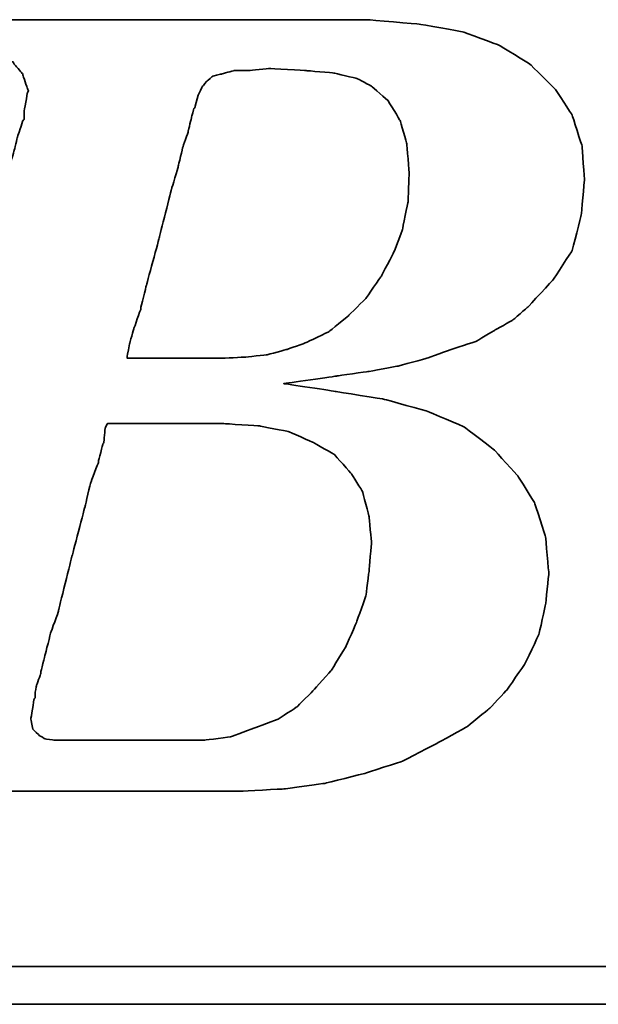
# Model space of a CAD drawing. Extents: x 63 to 637, y 154 to 490.
# Tile 30 of 47: x 501.68 to 507.03, y 321.76 to 330.86. Entities that reach past the tile are written whole.
import ezdxf

# ---------------------------------------------------------------- set-up
doc = ezdxf.new("R2010")
doc.units = 0
doc.header["$MEASUREMENT"] = 0
doc.layers.add('DIM', color=4, linetype='CONTINUOUS')
doc.layers.add('layer 1', color=7, linetype='CONTINUOUS')

# ---------------------------------------------------------------- blocks, each defined once
blk = doc.blocks.new('TBI MOTION logo(完整正式版)')
at = {"layer": 'layer 1', "color": 22, "lineweight": 35}
for points, knots in [([(-64.65375, -6.86375), (-64.65375, -6.86375), (-64.84375, -7.29625), (-64.84375, -7.29625), (-64.84375, -7.29625), (-64.84375, -7.29625), (-64.86875, -7.34375), (-64.86875, -7.34375), (-64.86875, -7.34375), (-64.86875, -7.34375), (-64.86875, -7.36875), (-64.86875, -7.36875), (-64.86875, -7.36875), (-64.86875, -7.36875), (-65.15375, -7.65375), (-65.15375, -7.65375), (-65.15375, -7.65375), (-65.15375, -7.65375), (-65.17875, -7.65375), (-65.17875, -7.65375), (-65.17875, -7.65375), (-65.17875, -7.65375), (-65.20375, -7.67875), (-65.20375, -7.67875), (-65.20375, -7.67875), (-65.20375, -7.67875), (-65.58875, -7.87125), (-65.58875, -7.87125), (-65.58875, -7.87125), (-65.58875, -7.87125), (-65.63375, -7.87125), (-65.63375, -7.87125), (-65.63375, -7.87125), (-65.63375, -7.87125), (-65.65875, -7.89375), (-65.65875, -7.89375), (-65.65875, -7.89375), (-65.65875, -7.89375), (-66.09375, -7.94375), (-66.09375, -7.94375), (-66.09375, -7.94375), (-66.09375, -7.94375), (-66.11375, -7.94375), (-66.11375, -7.94375), (-66.11375, -7.94375), (-66.11375, -7.94375), (-66.16375, -7.94375), (-66.16375, -7.94375), (-66.16375, -7.94375), (-66.16375, -7.94375), (-66.30875, -7.94375), (-66.30875, -7.94375), (-66.30875, -7.94375), (-66.30875, -7.94375), (-66.69375, -7.94375), (-66.69375, -7.94375), (-66.69375, -7.94375), (-66.69375, -7.94375), (-67.07375, -7.94375), (-67.07375, -7.94375), (-67.07375, -7.94375), (-67.07375, -7.94375), (-67.12375, -7.94375), (-67.12375, -7.94375), (-67.12375, -7.94375), (-67.12375, -7.94375), (-67.12375, -7.96625), (-67.12375, -7.96625), (-67.12375, -7.96625), (-67.12375, -7.96625), (-67.14875, -7.99125), (-67.14875, -7.99125), (-67.14875, -7.99125), (-67.14875, -7.99125), (-67.24375, -8.34875), (-67.24375, -8.34875), (-67.24375, -8.34875), (-67.24375, -8.34875), (-67.31375, -8.68625), (-67.31375, -8.68625), (-67.31375, -8.68625), (-67.31375, -8.68625), (-67.26875, -8.68625), (-67.26875, -8.68625), (-67.26875, -8.68625), (-67.26875, -8.68625), (-67.07375, -8.68625), (-67.07375, -8.68625), (-67.07375, -8.68625), (-67.07375, -8.68625), (-66.54875, -8.68625), (-66.54875, -8.68625), (-66.54875, -8.68625), (-66.54875, -8.68625), (-65.82625, -8.68625), (-65.82625, -8.68625), (-65.82625, -8.68625), (-65.82625, -8.68625), (-65.01375, -8.68625), (-65.01375, -8.68625), (-65.01375, -8.68625), (-65.01375, -8.68625), (-64.05375, -8.68625), (-64.05375, -8.68625), (-64.05375, -8.68625), (-64.05375, -8.68625), (-62.08375, -8.68625), (-62.08375, -8.68625), (-62.08375, -8.68625), (-62.08375, -8.68625), (-60.06875, -8.68625), (-60.06875, -8.68625), (-60.06875, -8.68625), (-60.06875, -8.68625), (-59.10875, -8.68625), (-59.10875, -8.68625), (-59.10875, -8.68625), (-59.10875, -8.68625), (-58.29375, -8.68625), (-58.29375, -8.68625), (-58.29375, -8.68625), (-58.29375, -8.68625), (-57.57375, -8.68625), (-57.57375, -8.68625), (-57.57375, -8.68625), (-57.57375, -8.68625), (-57.04875, -8.68625), (-57.04875, -8.68625), (-57.04875, -8.68625), (-57.04875, -8.68625), (-56.85375, -8.68625), (-56.85375, -8.68625), (-56.85375, -8.68625), (-56.85375, -8.68625), (-56.70875, -8.68625), (-56.70875, -8.68625), (-56.70875, -8.68625), (-56.70875, -8.68625), (-56.61375, -8.68625), (-56.61375, -8.68625), (-56.61375, -8.68625), (-56.61375, -8.68625), (-56.56875, -8.68625), (-56.56875, -8.68625), (-56.56875, -8.68625), (-56.56875, -8.68625), (-55.65375, -8.63875), (-55.65375, -8.63875), (-55.65375, -8.63875), (-55.65375, -8.63875), (-54.76875, -8.51875), (-54.76875, -8.51875), (-54.76875, -8.51875), (-54.76875, -8.51875), (-53.90375, -8.30375), (-53.90375, -8.30375), (-53.90375, -8.30375), (-53.90375, -8.30375), (-53.08875, -8.03875), (-53.08875, -8.03875), (-53.08875, -8.03875), (-53.08875, -8.03875), (-52.34375, -7.65375), (-52.34375, -7.65375), (-52.34375, -7.65375), (-52.34375, -7.65375), (-51.69875, -7.29625), (-51.69875, -7.29625), (-51.69875, -7.29625), (-51.69875, -7.29625), (-51.21875, -6.91125), (-51.21875, -6.91125), (-51.21875, -6.91125), (-51.21875, -6.91125), (-50.83375, -6.50375), (-50.83375, -6.50375), (-50.83375, -6.50375), (-50.83375, -6.50375), (-50.44875, -5.94875), (-50.44875, -5.94875), (-50.44875, -5.94875), (-50.44875, -5.94875), (-50.13875, -5.30375), (-50.13875, -5.30375), (-50.13875, -5.30375), (-50.13875, -5.30375), (-49.99375, -4.65375), (-49.99375, -4.65375), (-49.99375, -4.65375), (-49.99375, -4.65375), (-49.92375, -3.98375), (-49.92375, -3.98375), (-49.92375, -3.98375), (-49.92375, -3.98375), (-49.99375, -3.19374), (-49.99375, -3.19374), (-49.99375, -3.19374), (-49.99375, -3.19374), (-50.23374, -2.44874), (-50.23374, -2.44874), (-50.23374, -2.44874), (-50.23374, -2.44874), (-50.59375, -1.87374), (-50.59375, -1.87374), (-50.59375, -1.87374), (-50.59375, -1.87374), (-51.09875, -1.31874), (-51.09875, -1.31874), (-51.09875, -1.31874), (-51.09875, -1.31874), (-51.74375, -0.81875), (-51.74375, -0.81875), (-51.74375, -0.81875), (-51.74375, -0.81875), (-52.53875, -0.48125), (-52.53875, -0.48125), (-52.53875, -0.48125), (-52.53875, -0.48125), (-53.47375, -0.21875), (-53.47375, -0.21875), (-53.47375, -0.21875), (-53.47375, -0.21875), (-54.52875, -0.04874), (-54.52875, -0.04874), (-54.52875, -0.04874), (-54.52875, -0.04874), (-55.65375, 0.12125), (-55.65375, 0.12125), (-55.65375, 0.12125), (-55.65375, 0.12125), (-54.50375, 0.28624), (-54.50375, 0.28624), (-54.50375, 0.28624), (-54.50375, 0.28624), (-53.83375, 0.38124), (-53.83375, 0.38124), (-53.83375, 0.38124), (-53.83375, 0.38124), (-53.18375, 0.50125), (-53.18375, 0.50125), (-53.18375, 0.50125), (-53.18375, 0.50125), (-52.55875, 0.66874), (-52.55875, 0.66874), (-52.55875, 0.66874), (-52.55875, 0.66874), (-52.03375, 0.86124), (-52.03375, 0.86124), (-52.03375, 0.86124), (-52.03375, 0.86124), (-51.50374, 1.03124), (-51.50374, 1.03124), (-51.50374, 1.03124), (-51.50374, 1.03124), (-51.09875, 1.27125), (-51.09875, 1.27125), (-51.09875, 1.27125), (-51.09875, 1.27125), (-50.71375, 1.48624), (-50.71375, 1.48624), (-50.71375, 1.48624), (-50.71375, 1.48624), (-50.37625, 1.77625), (-50.37625, 1.77625), (-50.37625, 1.77625), (-50.37625, 1.77625), (-49.82375, 2.37625), (-49.82375, 2.37625), (-49.82375, 2.37625), (-49.82375, 2.37625), (-49.41875, 2.99625), (-49.41875, 2.99625), (-49.41875, 2.99625), (-49.41875, 2.99625), (-49.22375, 3.76625), (-49.22375, 3.76625), (-49.22375, 3.76625), (-49.22375, 3.76625), (-49.15375, 4.50874), (-49.15375, 4.50874), (-49.15375, 4.50874), (-49.15375, 4.50874), (-49.20375, 5.25125), (-49.20375, 5.25125), (-49.20375, 5.25125), (-49.20375, 5.25125), (-49.41875, 5.92625), (-49.41875, 5.92625), (-49.41875, 5.92625), (-49.41875, 5.92625), (-49.77875, 6.47625), (-49.77875, 6.47625), (-49.77875, 6.47625), (-49.77875, 6.47625), (-50.33125, 7.02624), (-50.33125, 7.02624), (-50.33125, 7.02624), (-50.33125, 7.02624), (-51.00125, 7.43625), (-51.00125, 7.43625), (-51.00125, 7.43625), (-51.00125, 7.43625), (-51.79375, 7.72625), (-51.79375, 7.72625), (-51.79375, 7.72625), (-51.79375, 7.72625), (-52.72875, 7.89124), (-52.72875, 7.89124), (-52.72875, 7.89124), (-52.72875, 7.89124), (-53.83375, 7.98625), (-53.83375, 7.98625), (-53.83375, 7.98625), (-53.83375, 7.98625), (-53.92875, 7.98625), (-53.92875, 7.98625), (-53.92875, 7.98625), (-53.92875, 7.98625), (-54.26375, 7.98625), (-54.26375, 7.98625), (-54.26375, 7.98625), (-54.26375, 7.98625), (-54.74375, 7.98625), (-54.74375, 7.98625), (-54.74375, 7.98625), (-54.74375, 7.98625), (-55.36875, 7.98625), (-55.36875, 7.98625), (-55.36875, 7.98625), (-55.36875, 7.98625), (-56.13375, 7.98625), (-56.13375, 7.98625), (-56.13375, 7.98625), (-56.13375, 7.98625), (-56.94875, 7.98625), (-56.94875, 7.98625), (-56.94875, 7.98625), (-56.94875, 7.98625), (-58.77625, 7.98625), (-58.77625, 7.98625), (-58.77625, 7.98625), (-58.77625, 7.98625), (-60.59875, 7.98625), (-60.59875, 7.98625), (-60.59875, 7.98625), (-60.59875, 7.98625), (-61.41375, 7.98625), (-61.41375, 7.98625), (-61.41375, 7.98625), (-61.41375, 7.98625), (-62.17875, 7.98625), (-62.17875, 7.98625), (-62.17875, 7.98625), (-62.17875, 7.98625), (-62.80375, 7.98625), (-62.80375, 7.98625), (-62.80375, 7.98625), (-62.80375, 7.98625), (-63.30625, 7.98625), (-63.30625, 7.98625), (-63.30625, 7.98625), (-63.30625, 7.98625), (-63.57375, 7.98625), (-63.57375, 7.98625), (-63.57375, 7.98625), (-63.57375, 7.98625), (-63.57375, 7.96375), (-63.57375, 7.96375), (-63.57375, 7.96375), (-63.57375, 7.96375), (-63.59875, 7.94125), (-63.59875, 7.94125), (-63.59875, 7.94125), (-63.59875, 7.94125), (-63.69375, 7.55625), (-63.69375, 7.55625), (-63.69375, 7.55625), (-63.69375, 7.55625), (-63.76375, 7.24624), (-63.76375, 7.24624), (-63.76375, 7.24624), (-63.76375, 7.24624), (-63.23875, 7.24624), (-63.23875, 7.24624), (-63.23875, 7.24624), (-63.23875, 7.24624), (-62.75875, 7.24624), (-62.75875, 7.24624), (-62.75875, 7.24624), (-62.75875, 7.24624), (-62.61125, 7.24624), (-62.61125, 7.24624), (-62.61125, 7.24624), (-62.61125, 7.24624), (-62.56625, 7.24624), (-62.56625, 7.24624), (-62.56625, 7.24624), (-62.56625, 7.24624), (-62.22875, 7.24624), (-62.22875, 7.24624), (-62.22875, 7.24624), (-62.22875, 7.24624), (-62.20375, 7.24624), (-62.20375, 7.24624), (-62.20375, 7.24624), (-62.20375, 7.24624), (-62.17875, 7.21875), (-62.17875, 7.21875), (-62.17875, 7.21875), (-62.17875, 7.21875), (-61.96375, 7.17125), (-61.96375, 7.17125), (-61.96375, 7.17125), (-61.96375, 7.17125), (-61.72375, 7.12624), (-61.72375, 7.12624), (-61.72375, 7.12624), (-61.72375, 7.12624), (-61.70375, 7.12624), (-61.70375, 7.12624), (-61.70375, 7.12624), (-61.70375, 7.12624), (-61.55875, 7.07624), (-61.55875, 7.07624), (-61.55875, 7.07624), (-61.55875, 7.07624), (-61.50875, 7.07624), (-61.50875, 7.07624), (-61.50875, 7.07624), (-61.50875, 7.07624), (-61.48375, 7.02624), (-61.48375, 7.02624), (-61.48375, 7.02624), (-61.48375, 7.02624), (-61.31875, 6.83375), (-61.31875, 6.83375), (-61.31875, 6.83375), (-61.31875, 6.83375), (-61.29375, 6.81125), (-61.29375, 6.81125), (-61.29375, 6.81125), (-61.29375, 6.81125), (-61.29375, 6.78625), (-61.29375, 6.78625), (-61.29375, 6.78625), (-61.29375, 6.78625), (-61.19875, 6.50124), (-61.19875, 6.50124), (-61.19875, 6.50124), (-61.19875, 6.50124), (-61.17375, 6.45124), (-61.17375, 6.45124), (-61.17375, 6.45124), (-61.17375, 6.45124), (-61.19875, 6.40625), (-61.19875, 6.40625), (-61.19875, 6.40625), (-61.19875, 6.40625), (-61.26875, 5.99624), (-61.26875, 5.99624), (-61.26875, 5.99624), (-61.26875, 5.99624), (-61.26875, 5.85125), (-61.26875, 5.85125), (-61.26875, 5.85125), (-61.26875, 5.85125), (-61.26875, 5.82625), (-61.26875, 5.82625), (-61.26875, 5.82625), (-61.26875, 5.82625), (-61.29375, 5.80625), (-61.29375, 5.80625), (-61.29375, 5.80625), (-61.29375, 5.80625), (-61.34125, 5.66125), (-61.34125, 5.66125), (-61.34125, 5.66125), (-61.34125, 5.66125), (-61.41375, 5.44625), (-61.41375, 5.44625), (-61.41375, 5.44625), (-61.41375, 5.44625), (-61.48375, 5.15625), (-61.48375, 5.15625), (-61.48375, 5.15625), (-61.48375, 5.15625), (-61.58375, 4.82124), (-61.58375, 4.82124), (-61.58375, 4.82124), (-61.58375, 4.82124), (-61.79875, 4.00375), (-61.79875, 4.00375), (-61.79875, 4.00375), (-61.79875, 4.00375), (-62.05875, 2.99625), (-62.05875, 2.99625), (-62.05875, 2.99625), (-62.05875, 2.99625), (-62.34875, 1.91625), (-62.34875, 1.91625), (-62.34875, 1.91625), (-62.34875, 1.91625), (-62.97375, -0.41124), (-62.97375, -0.41124), (-62.97375, -0.41124), (-62.97375, -0.41124), (-63.59875, -2.75875), (-63.59875, -2.75875), (-63.59875, -2.75875), (-63.59875, -2.75875), (-63.88375, -3.86374), (-63.88375, -3.86374), (-63.88375, -3.86374), (-63.88375, -3.86374), (-64.14875, -4.82374), (-64.14875, -4.82374), (-64.14875, -4.82374), (-64.14875, -4.82374), (-64.36375, -5.64125), (-64.36375, -5.64125), (-64.36375, -5.64125), (-64.36375, -5.64125), (-64.43625, -5.97625), (-64.43625, -5.97625), (-64.43625, -5.97625), (-64.43625, -5.97625), (-64.50875, -6.28625), (-64.50875, -6.28625), (-64.50875, -6.28625), (-64.50875, -6.28625), (-64.50875, -6.30875), (-64.50875, -6.30875), (-64.50875, -6.30875), (-64.50875, -6.30875), (-64.57875, -6.50375), (-64.57875, -6.50375), (-64.57875, -6.50375), (-64.57875, -6.50375), (-64.62875, -6.69625), (-64.62875, -6.69625), (-64.62875, -6.69625), (-64.62875, -6.69625), (-64.62875, -6.76875), (-64.62875, -6.76875), (-64.62875, -6.76875), (-64.62875, -6.76875), (-64.62875, -6.81375), (-64.62875, -6.81375), (-64.62875, -6.81375), (-64.62875, -6.81375), (-64.62875, -6.83875), (-64.62875, -6.83875), (-64.62875, -6.83875), (-64.62875, -6.83875), (-64.65375, -6.86375), (-64.65375, -6.86375)], [0, 0, 0, 0, 0.00719424, 0.00719424, 0.00719424, 0.00719425, 0.01438849, 0.01438849, 0.01438849, 0.0143885, 0.02158273, 0.02158273, 0.02158273, 0.02158274, 0.02877698, 0.02877698, 0.02877698, 0.02877699, 0.03597122, 0.03597122, 0.03597122, 0.03597123, 0.04316547, 0.04316547, 0.04316547, 0.04316548, 0.05035971, 0.05035971, 0.05035971, 0.05035972, 0.05755396, 0.05755396, 0.05755396, 0.05755397, 0.0647482, 0.0647482, 0.0647482, 0.06474821, 0.07194245, 0.07194245, 0.07194245, 0.07194246, 0.07913669, 0.07913669, 0.07913669, 0.0791367, 0.08633094, 0.08633094, 0.08633094, 0.08633095, 0.09352518, 0.09352518, 0.09352518, 0.09352519, 0.10071942, 0.10071942, 0.10071942, 0.10071943, 0.10791367, 0.10791367, 0.10791367, 0.10791368, 0.11510791, 0.11510791, 0.11510791, 0.11510792, 0.12230216, 0.12230216, 0.12230216, 0.12230217, 0.1294964, 0.1294964, 0.1294964, 0.12949641, 0.13669065, 0.13669065, 0.13669065, 0.13669066, 0.14388489, 0.14388489, 0.14388489, 0.1438849, 0.15107914, 0.15107914, 0.15107914, 0.15107915, 0.15827338, 0.15827338, 0.15827338, 0.15827339, 0.16546763, 0.16546763, 0.16546763, 0.16546764, 0.17266187, 0.17266187, 0.17266187, 0.17266188, 0.17985612, 0.17985612, 0.17985612, 0.17985613, 0.18705036, 0.18705036, 0.18705036, 0.18705037, 0.1942446, 0.1942446, 0.1942446, 0.19424461, 0.20143885, 0.20143885, 0.20143885, 0.20143886, 0.20863309, 0.20863309, 0.20863309, 0.2086331, 0.21582734, 0.21582734, 0.21582734, 0.21582735, 0.22302158, 0.22302158, 0.22302158, 0.22302159, 0.23021583, 0.23021583, 0.23021583, 0.23021584, 0.23741007, 0.23741007, 0.23741007, 0.23741008, 0.24460432, 0.24460432, 0.24460432, 0.24460433, 0.25179856, 0.25179856, 0.25179856, 0.25179857, 0.25899281, 0.25899281, 0.25899281, 0.25899282, 0.26618705, 0.26618705, 0.26618705, 0.26618706, 0.27338129, 0.27338129, 0.27338129, 0.2733813, 0.28057554, 0.28057554, 0.28057554, 0.28057555, 0.28776978, 0.28776978, 0.28776978, 0.28776979, 0.29496403, 0.29496403, 0.29496403, 0.29496404, 0.30215827, 0.30215827, 0.30215827, 0.30215828, 0.30935252, 0.30935252, 0.30935252, 0.30935253, 0.31654676, 0.31654676, 0.31654676, 0.31654677, 0.32374101, 0.32374101, 0.32374101, 0.32374102, 0.33093525, 0.33093525, 0.33093525, 0.33093526, 0.3381295, 0.3381295, 0.3381295, 0.33812951, 0.34532374, 0.34532374, 0.34532374, 0.34532375, 0.35251799, 0.35251799, 0.35251799, 0.352518, 0.35971223, 0.35971223, 0.35971223, 0.35971224, 0.36690647, 0.36690647, 0.36690647, 0.36690648, 0.37410072, 0.37410072, 0.37410072, 0.37410073, 0.38129496, 0.38129496, 0.38129496, 0.38129497, 0.38848921, 0.38848921, 0.38848921, 0.38848922, 0.39568345, 0.39568345, 0.39568345, 0.39568346, 0.4028777, 0.4028777, 0.4028777, 0.40287771, 0.41007194, 0.41007194, 0.41007194, 0.41007195, 0.41726619, 0.41726619, 0.41726619, 0.4172662, 0.42446043, 0.42446043, 0.42446043, 0.42446044, 0.43165468, 0.43165468, 0.43165468, 0.43165469, 0.43884892, 0.43884892, 0.43884892, 0.43884893, 0.44604317, 0.44604317, 0.44604317, 0.44604318, 0.45323741, 0.45323741, 0.45323741, 0.45323742, 0.46043165, 0.46043165, 0.46043165, 0.46043166, 0.4676259, 0.4676259, 0.4676259, 0.46762591, 0.47482014, 0.47482014, 0.47482014, 0.47482015, 0.48201439, 0.48201439, 0.48201439, 0.4820144, 0.48920863, 0.48920863, 0.48920863, 0.48920864, 0.49640288, 0.49640288, 0.49640288, 0.49640289, 0.50359712, 0.50359712, 0.50359712, 0.50359713, 0.51079137, 0.51079137, 0.51079137, 0.51079138, 0.51798561, 0.51798561, 0.51798561, 0.51798562, 0.52517986, 0.52517986, 0.52517986, 0.52517987, 0.5323741, 0.5323741, 0.5323741, 0.53237411, 0.53956835, 0.53956835, 0.53956835, 0.53956836, 0.54676259, 0.54676259, 0.54676259, 0.5467626, 0.55395683, 0.55395683, 0.55395683, 0.55395684, 0.56115108, 0.56115108, 0.56115108, 0.56115109, 0.56834532, 0.56834532, 0.56834532, 0.56834533, 0.57553957, 0.57553957, 0.57553957, 0.57553958, 0.58273381, 0.58273381, 0.58273381, 0.58273382, 0.58992806, 0.58992806, 0.58992806, 0.58992807, 0.5971223, 0.5971223, 0.5971223, 0.59712231, 0.60431655, 0.60431655, 0.60431655, 0.60431656, 0.61151079, 0.61151079, 0.61151079, 0.6115108, 0.61870504, 0.61870504, 0.61870504, 0.61870505, 0.62589928, 0.62589928, 0.62589928, 0.62589929, 0.63309353, 0.63309353, 0.63309353, 0.63309354, 0.64028777, 0.64028777, 0.64028777, 0.64028778, 0.64748201, 0.64748201, 0.64748201, 0.64748202, 0.65467626, 0.65467626, 0.65467626, 0.65467627, 0.6618705, 0.6618705, 0.6618705, 0.66187051, 0.66906475, 0.66906475, 0.66906475, 0.66906476, 0.67625899, 0.67625899, 0.67625899, 0.676259, 0.68345324, 0.68345324, 0.68345324, 0.68345325, 0.69064748, 0.69064748, 0.69064748, 0.69064749, 0.69784173, 0.69784173, 0.69784173, 0.69784174, 0.70503597, 0.70503597, 0.70503597, 0.70503598, 0.71223022, 0.71223022, 0.71223022, 0.71223023, 0.71942446, 0.71942446, 0.71942446, 0.71942447, 0.72661871, 0.72661871, 0.72661871, 0.72661872, 0.73381295, 0.73381295, 0.73381295, 0.73381296, 0.74100719, 0.74100719, 0.74100719, 0.7410072, 0.74820144, 0.74820144, 0.74820144, 0.74820145, 0.75539568, 0.75539568, 0.75539568, 0.75539569, 0.76258993, 0.76258993, 0.76258993, 0.76258994, 0.76978417, 0.76978417, 0.76978417, 0.76978418, 0.77697842, 0.77697842, 0.77697842, 0.77697843, 0.78417266, 0.78417266, 0.78417266, 0.78417267, 0.79136691, 0.79136691, 0.79136691, 0.79136692, 0.79856115, 0.79856115, 0.79856115, 0.79856116, 0.8057554, 0.8057554, 0.8057554, 0.80575541, 0.81294964, 0.81294964, 0.81294964, 0.81294965, 0.82014388, 0.82014388, 0.82014388, 0.82014389, 0.82733813, 0.82733813, 0.82733813, 0.82733814, 0.83453237, 0.83453237, 0.83453237, 0.83453238, 0.84172662, 0.84172662, 0.84172662, 0.84172663, 0.84892086, 0.84892086, 0.84892086, 0.84892087, 0.85611511, 0.85611511, 0.85611511, 0.85611512, 0.86330935, 0.86330935, 0.86330935, 0.86330936, 0.8705036, 0.8705036, 0.8705036, 0.87050361, 0.87769784, 0.87769784, 0.87769784, 0.87769785, 0.88489209, 0.88489209, 0.88489209, 0.8848921, 0.89208633, 0.89208633, 0.89208633, 0.89208634, 0.89928058, 0.89928058, 0.89928058, 0.89928059, 0.90647482, 0.90647482, 0.90647482, 0.90647483, 0.91366906, 0.91366906, 0.91366906, 0.91366907, 0.92086331, 0.92086331, 0.92086331, 0.92086332, 0.92805755, 0.92805755, 0.92805755, 0.92805756, 0.9352518, 0.9352518, 0.9352518, 0.93525181, 0.94244604, 0.94244604, 0.94244604, 0.94244605, 0.94964029, 0.94964029, 0.94964029, 0.9496403, 0.95683453, 0.95683453, 0.95683453, 0.95683454, 0.96402878, 0.96402878, 0.96402878, 0.96402879, 0.97122302, 0.97122302, 0.97122302, 0.97122303, 0.97841727, 0.97841727, 0.97841727, 0.97841728, 0.98561151, 0.98561151, 0.98561151, 0.98561152, 0.99280576, 0.99280576, 0.99280576, 0.99280577, 1, 1, 1, 1]), ([(-57.50375, 6.35625), (-57.50375, 6.35625), (-57.57375, 6.11625), (-57.57375, 6.11625), (-57.57375, 6.11625), (-57.57375, 6.11625), (-57.57375, 6.09125), (-57.57375, 6.09125), (-57.57375, 6.09125), (-57.57375, 6.09125), (-57.59875, 6.06625), (-57.59875, 6.06625), (-57.59875, 6.06625), (-57.59875, 6.06625), (-57.64875, 5.87625), (-57.64875, 5.87625), (-57.64875, 5.87625), (-57.64875, 5.87625), (-57.71875, 5.58875), (-57.71875, 5.58875), (-57.71875, 5.58875), (-57.71875, 5.58875), (-57.71875, 5.56625), (-57.71875, 5.56625), (-57.71875, 5.56625), (-57.71875, 5.56625), (-57.83875, 5.23125), (-57.83875, 5.23125), (-57.83875, 5.23125), (-57.83875, 5.23125), (-57.93625, 4.82124), (-57.93625, 4.82124), (-57.93625, 4.82124), (-57.93625, 4.82124), (-57.93625, 4.79624), (-57.93625, 4.79624), (-57.93625, 4.79624), (-57.93625, 4.79624), (-58.07875, 4.34125), (-58.07875, 4.34125), (-58.07875, 4.34125), (-58.07875, 4.34125), (-58.34375, 3.28625), (-58.34375, 3.28625), (-58.34375, 3.28625), (-58.34375, 3.28625), (-58.62875, 2.23124), (-58.62875, 2.23124), (-58.62875, 2.23124), (-58.62875, 2.23124), (-58.74875, 1.75125), (-58.74875, 1.75125), (-58.74875, 1.75125), (-58.74875, 1.75125), (-58.74875, 1.72625), (-58.74875, 1.72625), (-58.74875, 1.72625), (-58.74875, 1.72625), (-58.89375, 1.31625), (-58.89375, 1.31625), (-58.89375, 1.31625), (-58.89375, 1.31625), (-58.98875, 0.98124), (-58.98875, 0.98124), (-58.98875, 0.98124), (-58.98875, 0.98124), (-59.03875, 0.71625), (-59.03875, 0.71625), (-59.03875, 0.71625), (-59.03875, 0.71625), (-59.03875, 0.66874), (-59.03875, 0.66874), (-59.03875, 0.66874), (-59.03875, 0.66874), (-58.91875, 0.66874), (-58.91875, 0.66874), (-58.91875, 0.66874), (-58.91875, 0.66874), (-58.53375, 0.66874), (-58.53375, 0.66874), (-58.53375, 0.66874), (-58.53375, 0.66874), (-58.10375, 0.66874), (-58.10375, 0.66874), (-58.10375, 0.66874), (-58.10375, 0.66874), (-57.66875, 0.66874), (-57.66875, 0.66874), (-57.66875, 0.66874), (-57.66875, 0.66874), (-57.33375, 0.66874), (-57.33375, 0.66874), (-57.33375, 0.66874), (-57.33375, 0.66874), (-57.09375, 0.66874), (-57.09375, 0.66874), (-57.09375, 0.66874), (-57.09375, 0.66874), (-56.99875, 0.66874), (-56.99875, 0.66874), (-56.99875, 0.66874), (-56.99875, 0.66874), (-56.49375, 0.69374), (-56.49375, 0.69374), (-56.49375, 0.69374), (-56.49375, 0.69374), (-56.01375, 0.74374), (-56.01375, 0.74374), (-56.01375, 0.74374), (-56.01375, 0.74374), (-55.58375, 0.86124), (-55.58375, 0.86124), (-55.58375, 0.86124), (-55.58375, 0.86124), (-55.17375, 1.00624), (-55.17375, 1.00624), (-55.17375, 1.00624), (-55.17375, 1.00624), (-54.67375, 1.24625), (-54.67375, 1.24625), (-54.67375, 1.24625), (-54.67375, 1.24625), (-54.26375, 1.58124), (-54.26375, 1.58124), (-54.26375, 1.58124), (-54.26375, 1.58124), (-53.87875, 1.96374), (-53.87875, 1.96374), (-53.87875, 1.96374), (-53.87875, 1.96374), (-53.54375, 2.44625), (-53.54375, 2.44625), (-53.54375, 2.44625), (-53.54375, 2.44625), (-53.27875, 2.95125), (-53.27875, 2.95125), (-53.27875, 2.95125), (-53.27875, 2.95125), (-53.08875, 3.45124), (-53.08875, 3.45124), (-53.08875, 3.45124), (-53.08875, 3.45124), (-52.96875, 4.05124), (-52.96875, 4.05124), (-52.96875, 4.05124), (-52.96875, 4.05124), (-52.94375, 4.65125), (-52.94375, 4.65125), (-52.94375, 4.65125), (-52.94375, 4.65125), (-52.99375, 5.30125), (-52.99375, 5.30125), (-52.99375, 5.30125), (-52.99375, 5.30125), (-53.13875, 5.80625), (-53.13875, 5.80625), (-53.13875, 5.80625), (-53.13875, 5.80625), (-53.39875, 6.23625), (-53.39875, 6.23625), (-53.39875, 6.23625), (-53.39875, 6.23625), (-53.75875, 6.54875), (-53.75875, 6.54875), (-53.75875, 6.54875), (-53.75875, 6.54875), (-54.07375, 6.71625), (-54.07375, 6.71625), (-54.07375, 6.71625), (-54.07375, 6.71625), (-54.57375, 6.83375), (-54.57375, 6.83375), (-54.57375, 6.83375), (-54.57375, 6.83375), (-55.17375, 6.88625), (-55.17375, 6.88625), (-55.17375, 6.88625), (-55.17375, 6.88625), (-55.96875, 6.93125), (-55.96875, 6.93125), (-55.96875, 6.93125), (-55.96875, 6.93125), (-56.39875, 6.88625), (-56.39875, 6.88625), (-56.39875, 6.88625), (-56.39875, 6.88625), (-56.42125, 6.88625), (-56.42125, 6.88625), (-56.42125, 6.88625), (-56.42125, 6.88625), (-56.73375, 6.88625), (-56.73375, 6.88625), (-56.73375, 6.88625), (-56.73375, 6.88625), (-56.99875, 6.81125), (-56.99875, 6.81125), (-56.99875, 6.81125), (-56.99875, 6.81125), (-57.02375, 6.81125), (-57.02375, 6.81125), (-57.02375, 6.81125), (-57.02375, 6.81125), (-57.18875, 6.76625), (-57.18875, 6.76625), (-57.18875, 6.76625), (-57.18875, 6.76625), (-57.30875, 6.66625), (-57.30875, 6.66625), (-57.30875, 6.66625), (-57.30875, 6.66625), (-57.40875, 6.54875), (-57.40875, 6.54875), (-57.40875, 6.54875), (-57.40875, 6.54875), (-57.50375, 6.35625), (-57.50375, 6.35625)], [0, 0, 0, 0, 0.01851852, 0.01851852, 0.01851852, 0.01851853, 0.03703704, 0.03703704, 0.03703704, 0.03703705, 0.05555556, 0.05555556, 0.05555556, 0.05555557, 0.07407407, 0.07407407, 0.07407407, 0.07407408, 0.09259259, 0.09259259, 0.09259259, 0.0925926, 0.11111111, 0.11111111, 0.11111111, 0.11111112, 0.12962963, 0.12962963, 0.12962963, 0.12962964, 0.14814815, 0.14814815, 0.14814815, 0.14814816, 0.16666667, 0.16666667, 0.16666667, 0.16666668, 0.18518519, 0.18518519, 0.18518519, 0.1851852, 0.2037037, 0.2037037, 0.2037037, 0.20370371, 0.22222222, 0.22222222, 0.22222222, 0.22222223, 0.24074074, 0.24074074, 0.24074074, 0.24074075, 0.25925926, 0.25925926, 0.25925926, 0.25925927, 0.27777778, 0.27777778, 0.27777778, 0.27777779, 0.2962963, 0.2962963, 0.2962963, 0.29629631, 0.31481481, 0.31481481, 0.31481481, 0.31481482, 0.33333333, 0.33333333, 0.33333333, 0.33333334, 0.35185185, 0.35185185, 0.35185185, 0.35185186, 0.37037037, 0.37037037, 0.37037037, 0.37037038, 0.38888889, 0.38888889, 0.38888889, 0.3888889, 0.40740741, 0.40740741, 0.40740741, 0.40740742, 0.42592593, 0.42592593, 0.42592593, 0.42592594, 0.44444444, 0.44444444, 0.44444444, 0.44444445, 0.46296296, 0.46296296, 0.46296296, 0.46296297, 0.48148148, 0.48148148, 0.48148148, 0.48148149, 0.5, 0.5, 0.5, 0.50000001, 0.51851852, 0.51851852, 0.51851852, 0.51851853, 0.53703704, 0.53703704, 0.53703704, 0.53703705, 0.55555556, 0.55555556, 0.55555556, 0.55555557, 0.57407407, 0.57407407, 0.57407407, 0.57407408, 0.59259259, 0.59259259, 0.59259259, 0.5925926, 0.61111111, 0.61111111, 0.61111111, 0.61111112, 0.62962963, 0.62962963, 0.62962963, 0.62962964, 0.64814815, 0.64814815, 0.64814815, 0.64814816, 0.66666667, 0.66666667, 0.66666667, 0.66666668, 0.68518519, 0.68518519, 0.68518519, 0.6851852, 0.7037037, 0.7037037, 0.7037037, 0.70370371, 0.72222222, 0.72222222, 0.72222222, 0.72222223, 0.74074074, 0.74074074, 0.74074074, 0.74074075, 0.75925926, 0.75925926, 0.75925926, 0.75925927, 0.77777778, 0.77777778, 0.77777778, 0.77777779, 0.7962963, 0.7962963, 0.7962963, 0.79629631, 0.81481481, 0.81481481, 0.81481481, 0.81481482, 0.83333333, 0.83333333, 0.83333333, 0.83333334, 0.85185185, 0.85185185, 0.85185185, 0.85185186, 0.87037037, 0.87037037, 0.87037037, 0.87037038, 0.88888889, 0.88888889, 0.88888889, 0.8888889, 0.90740741, 0.90740741, 0.90740741, 0.90740742, 0.92592593, 0.92592593, 0.92592593, 0.92592594, 0.94444444, 0.94444444, 0.94444444, 0.94444445, 0.96296296, 0.96296296, 0.96296296, 0.96296297, 0.98148148, 0.98148148, 0.98148148, 0.98148149, 1, 1, 1, 1]), ([(-61.03125, -6.57375), (-61.03125, -6.57375), (-61.03125, -6.67125), (-61.03125, -6.67125), (-61.03125, -6.67125), (-61.03125, -6.67125), (-61.05375, -6.69625), (-61.05375, -6.69625), (-61.05375, -6.69625), (-61.05375, -6.69625), (-61.12375, -7.12875), (-61.12375, -7.12875), (-61.12375, -7.12875), (-61.12375, -7.12875), (-61.07875, -7.34375), (-61.07875, -7.34375), (-61.07875, -7.34375), (-61.07875, -7.34375), (-60.93375, -7.48875), (-60.93375, -7.48875), (-60.93375, -7.48875), (-60.93375, -7.48875), (-60.81375, -7.55625), (-60.81375, -7.55625), (-60.81375, -7.55625), (-60.81375, -7.55625), (-60.62375, -7.58375), (-60.62375, -7.58375), (-60.62375, -7.58375), (-60.62375, -7.58375), (-60.30875, -7.58375), (-60.30875, -7.58375), (-60.30875, -7.58375), (-60.30875, -7.58375), (-59.97375, -7.58375), (-59.97375, -7.58375), (-59.97375, -7.58375), (-59.97375, -7.58375), (-59.87875, -7.58375), (-59.87875, -7.58375), (-59.87875, -7.58375), (-59.87875, -7.58375), (-59.63625, -7.58375), (-59.63625, -7.58375), (-59.63625, -7.58375), (-59.63625, -7.58375), (-58.96875, -7.58375), (-58.96875, -7.58375), (-58.96875, -7.58375), (-58.96875, -7.58375), (-58.29375, -7.58375), (-58.29375, -7.58375), (-58.29375, -7.58375), (-58.29375, -7.58375), (-58.05375, -7.58375), (-58.05375, -7.58375), (-58.05375, -7.58375), (-58.05375, -7.58375), (-57.98375, -7.58375), (-57.98375, -7.58375), (-57.98375, -7.58375), (-57.98375, -7.58375), (-57.35875, -7.58375), (-57.35875, -7.58375), (-57.35875, -7.58375), (-57.35875, -7.58375), (-56.78375, -7.50875), (-56.78375, -7.50875), (-56.78375, -7.50875), (-56.78375, -7.50875), (-56.27875, -7.31875), (-56.27875, -7.31875), (-56.27875, -7.31875), (-56.27875, -7.31875), (-55.77375, -7.12875), (-55.77375, -7.12875), (-55.77375, -7.12875), (-55.77375, -7.12875), (-55.36875, -6.86375), (-55.36875, -6.86375), (-55.36875, -6.86375), (-55.36875, -6.86375), (-55.00875, -6.50375), (-55.00875, -6.50375), (-55.00875, -6.50375), (-55.00875, -6.50375), (-54.62375, -6.06875), (-54.62375, -6.06875), (-54.62375, -6.06875), (-54.62375, -6.06875), (-54.31375, -5.56875), (-54.31375, -5.56875), (-54.31375, -5.56875), (-54.31375, -5.56875), (-54.07375, -5.01625), (-54.07375, -5.01625), (-54.07375, -5.01625), (-54.07375, -5.01625), (-53.87875, -4.46374), (-53.87875, -4.46374), (-53.87875, -4.46374), (-53.87875, -4.46374), (-53.80875, -3.91375), (-53.80875, -3.91375), (-53.80875, -3.91375), (-53.80875, -3.91375), (-53.75875, -3.31375), (-53.75875, -3.31375), (-53.75875, -3.31375), (-53.75875, -3.31375), (-53.80875, -2.75875), (-53.80875, -2.75875), (-53.80875, -2.75875), (-53.80875, -2.75875), (-53.95375, -2.20875), (-53.95375, -2.20875), (-53.95375, -2.20875), (-53.95375, -2.20875), (-54.19375, -1.82625), (-54.19375, -1.82625), (-54.19375, -1.82625), (-54.19375, -1.82625), (-54.55375, -1.41875), (-54.55375, -1.41875), (-54.55375, -1.41875), (-54.55375, -1.41875), (-55.00875, -1.15125), (-55.00875, -1.15125), (-55.00875, -1.15125), (-55.00875, -1.15125), (-55.56125, -0.91375), (-55.56125, -0.91375), (-55.56125, -0.91375), (-55.56125, -0.91375), (-56.18125, -0.79375), (-56.18125, -0.79375), (-56.18125, -0.79375), (-56.18125, -0.79375), (-56.94875, -0.74374), (-56.94875, -0.74374), (-56.94875, -0.74374), (-56.94875, -0.74374), (-56.99875, -0.74374), (-56.99875, -0.74374), (-56.99875, -0.74374), (-56.99875, -0.74374), (-57.09375, -0.74374), (-57.09375, -0.74374), (-57.09375, -0.74374), (-57.09375, -0.74374), (-57.38375, -0.74374), (-57.38375, -0.74374), (-57.38375, -0.74374), (-57.38375, -0.74374), (-57.76875, -0.74374), (-57.76875, -0.74374), (-57.76875, -0.74374), (-57.76875, -0.74374), (-58.24625, -0.74374), (-58.24625, -0.74374), (-58.24625, -0.74374), (-58.24625, -0.74374), (-58.72875, -0.74374), (-58.72875, -0.74374), (-58.72875, -0.74374), (-58.72875, -0.74374), (-59.20875, -0.74374), (-59.20875, -0.74374), (-59.20875, -0.74374), (-59.20875, -0.74374), (-59.46875, -0.74374), (-59.46875, -0.74374), (-59.46875, -0.74374), (-59.46875, -0.74374), (-59.51625, -0.83875), (-59.51625, -0.83875), (-59.51625, -0.83875), (-59.51625, -0.83875), (-59.54375, -1.15125), (-59.54375, -1.15125), (-59.54375, -1.15125), (-59.54375, -1.15125), (-59.56375, -1.17874), (-59.56375, -1.17874), (-59.56375, -1.17874), (-59.56375, -1.17874), (-59.66375, -1.55875), (-59.66375, -1.55875), (-59.66375, -1.55875), (-59.66375, -1.55875), (-59.66375, -1.58375), (-59.66375, -1.58375), (-59.66375, -1.58375), (-59.66375, -1.58375), (-59.82875, -2.01874), (-59.82875, -2.01874), (-59.82875, -2.01874), (-59.82875, -2.01874), (-59.94875, -2.52125), (-59.94875, -2.52125), (-59.94875, -2.52125), (-59.94875, -2.52125), (-60.23875, -3.62375), (-60.23875, -3.62375), (-60.23875, -3.62375), (-60.23875, -3.62375), (-60.52375, -4.77624), (-60.52375, -4.77624), (-60.52375, -4.77624), (-60.52375, -4.77624), (-60.52375, -4.79874), (-60.52375, -4.79874), (-60.52375, -4.79874), (-60.52375, -4.79874), (-60.69125, -5.25375), (-60.69125, -5.25375), (-60.69125, -5.25375), (-60.69125, -5.25375), (-60.81375, -5.73625), (-60.81375, -5.73625), (-60.81375, -5.73625), (-60.81375, -5.73625), (-60.90875, -6.11875), (-60.90875, -6.11875), (-60.90875, -6.11875), (-60.90875, -6.11875), (-60.90875, -6.14375), (-60.90875, -6.14375), (-60.90875, -6.14375), (-60.90875, -6.14375), (-61.00375, -6.40875), (-61.00375, -6.40875), (-61.00375, -6.40875), (-61.00375, -6.40875), (-61.03125, -6.57375), (-61.03125, -6.57375)], [0, 0, 0, 0, 0.01694915, 0.01694915, 0.01694915, 0.01694916, 0.03389831, 0.03389831, 0.03389831, 0.03389832, 0.05084746, 0.05084746, 0.05084746, 0.05084747, 0.06779661, 0.06779661, 0.06779661, 0.06779662, 0.08474576, 0.08474576, 0.08474576, 0.08474577, 0.10169492, 0.10169492, 0.10169492, 0.10169493, 0.11864407, 0.11864407, 0.11864407, 0.11864408, 0.13559322, 0.13559322, 0.13559322, 0.13559323, 0.15254237, 0.15254237, 0.15254237, 0.15254238, 0.16949153, 0.16949153, 0.16949153, 0.16949154, 0.18644068, 0.18644068, 0.18644068, 0.18644069, 0.20338983, 0.20338983, 0.20338983, 0.20338984, 0.22033898, 0.22033898, 0.22033898, 0.22033899, 0.23728814, 0.23728814, 0.23728814, 0.23728815, 0.25423729, 0.25423729, 0.25423729, 0.2542373, 0.27118644, 0.27118644, 0.27118644, 0.27118645, 0.28813559, 0.28813559, 0.28813559, 0.2881356, 0.30508475, 0.30508475, 0.30508475, 0.30508476, 0.3220339, 0.3220339, 0.3220339, 0.32203391, 0.33898305, 0.33898305, 0.33898305, 0.33898306, 0.3559322, 0.3559322, 0.3559322, 0.35593221, 0.37288136, 0.37288136, 0.37288136, 0.37288137, 0.38983051, 0.38983051, 0.38983051, 0.38983052, 0.40677966, 0.40677966, 0.40677966, 0.40677967, 0.42372881, 0.42372881, 0.42372881, 0.42372882, 0.44067797, 0.44067797, 0.44067797, 0.44067798, 0.45762712, 0.45762712, 0.45762712, 0.45762713, 0.47457627, 0.47457627, 0.47457627, 0.47457628, 0.49152542, 0.49152542, 0.49152542, 0.49152543, 0.50847458, 0.50847458, 0.50847458, 0.50847459, 0.52542373, 0.52542373, 0.52542373, 0.52542374, 0.54237288, 0.54237288, 0.54237288, 0.54237289, 0.55932203, 0.55932203, 0.55932203, 0.55932204, 0.57627119, 0.57627119, 0.57627119, 0.5762712, 0.59322034, 0.59322034, 0.59322034, 0.59322035, 0.61016949, 0.61016949, 0.61016949, 0.6101695, 0.62711864, 0.62711864, 0.62711864, 0.62711865, 0.6440678, 0.6440678, 0.6440678, 0.64406781, 0.66101695, 0.66101695, 0.66101695, 0.66101696, 0.6779661, 0.6779661, 0.6779661, 0.67796611, 0.69491525, 0.69491525, 0.69491525, 0.69491526, 0.71186441, 0.71186441, 0.71186441, 0.71186442, 0.72881356, 0.72881356, 0.72881356, 0.72881357, 0.74576271, 0.74576271, 0.74576271, 0.74576272, 0.76271186, 0.76271186, 0.76271186, 0.76271187, 0.77966102, 0.77966102, 0.77966102, 0.77966103, 0.79661017, 0.79661017, 0.79661017, 0.79661018, 0.81355932, 0.81355932, 0.81355932, 0.81355933, 0.83050847, 0.83050847, 0.83050847, 0.83050848, 0.84745763, 0.84745763, 0.84745763, 0.84745764, 0.86440678, 0.86440678, 0.86440678, 0.86440679, 0.88135593, 0.88135593, 0.88135593, 0.88135594, 0.89830508, 0.89830508, 0.89830508, 0.89830509, 0.91525424, 0.91525424, 0.91525424, 0.91525425, 0.93220339, 0.93220339, 0.93220339, 0.9322034, 0.94915254, 0.94915254, 0.94915254, 0.94915255, 0.96610169, 0.96610169, 0.96610169, 0.9661017, 0.98305085, 0.98305085, 0.98305085, 0.98305086, 1, 1, 1, 1]), ([(75.90875, -9.47875), (75.90875, -9.47875), (75.90875, -12.28625), (75.90875, -12.28625), (75.90875, -12.28625), (75.90875, -12.28625), (75.90875, -12.47875), (75.90875, -12.47875), (75.90875, -12.47875), (75.90875, -12.47875), (75.71625, -12.47875), (75.71625, -12.47875), (75.71625, -12.47875), (75.71625, -12.47875), (-88.32875, -12.47875), (-88.32875, -12.47875), (-88.32875, -12.47875), (-88.32875, -12.47875), (-88.32875, -13.29375), (-88.32875, -13.29375), (-88.32875, -13.29375), (-88.32875, -13.29375), (82.89125, -13.29375), (82.89125, -13.29375), (82.89125, -13.29375), (82.89125, -13.29375), (75.90875, -9.47875), (75.90875, -9.47875)], [0, 0, 0, 0, 0.14285714, 0.14285714, 0.14285714, 0.14285715, 0.28571429, 0.28571429, 0.28571429, 0.2857143, 0.42857143, 0.42857143, 0.42857143, 0.42857144, 0.57142857, 0.57142857, 0.57142857, 0.57142858, 0.71428571, 0.71428571, 0.71428571, 0.71428572, 0.85714286, 0.85714286, 0.85714286, 0.85714287, 1, 1, 1, 1])]:
    blk.add_open_spline(points, degree=3, knots=knots, dxfattribs=at)

msp = doc.modelspace()

# ---------------------------------------------------------------- block references
at = {"layer": 'DIM', "xscale": 0.4276800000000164, "yscale": 0.4276800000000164, "zscale": 0.4276800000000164}
msp.add_blockref('TBI MOTION logo(完整正式版)', (527.92067, 327.44259), dxfattribs=at)

doc.saveas('drawing.dxf')
